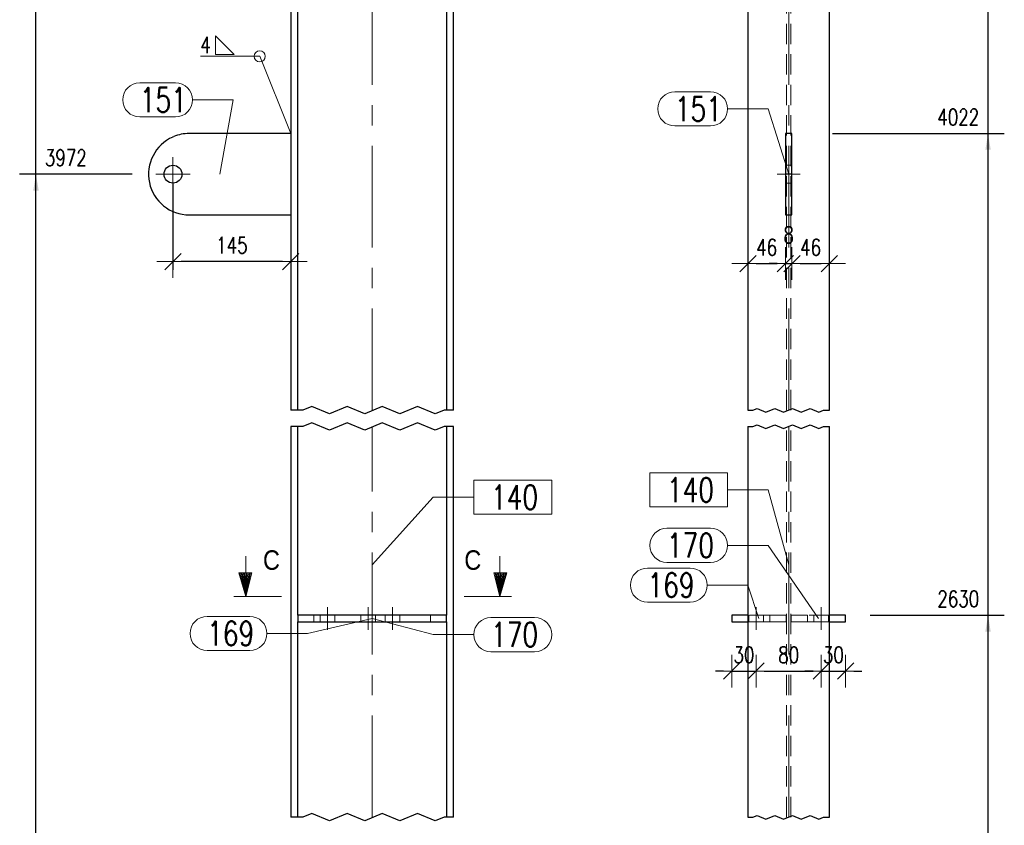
# Model space of a CAD drawing. Header units: millimetres. Extents: x -152 to 454, y 14102 to 14598.
# Tile 12 of 18: x 203 to 324, y 14301 to 14400. Entities that reach past the tile are written whole.
import ezdxf
from ezdxf.enums import TextEntityAlignment as Align

# ---------------------------------------------------------------- set-up
doc = ezdxf.new("R2010")
doc.units = ezdxf.units.MM
doc.header["$LTSCALE"] = 10
doc.linetypes.add('HIDDEN', pattern=[0.375, 0.25, -0.125])
doc.linetypes.add('MITTE', pattern=[2, 1.25, -0.25, 0.25, -0.25])
doc.layers.get('Defpoints').update_dxf_attribs({"color": 1})
for name, color, linetype, lineweight in [('PS_DIM', 4, 'Continuous', 13), ('PS_Hidden', 2, 'HIDDEN', 9), ('PS_Mid', 5, 'MITTE', 15), ('PS_Pos', 1, 'Continuous', 15), ('PS_Shape', 161, 'Continuous', 30), ('PS_SOLID', 7, 'Continuous', 30), ('PS_TEXT', 3, 'Continuous', 18), ('PS_Weld', 1, 'Continuous', 9)]:
    doc.layers.add(name, color=color, linetype=linetype, lineweight=lineweight)
doc.styles.add('gil', font='txt', dxfattribs={"width": 0.9})
doc.styles.add('ROMANS', font='romans.shx', dxfattribs={"width": 0.8})
doc.styles.add('simplex', font='simplex.shx', dxfattribs={"width": 0.75})
doc.dimstyles.new('1_10_GŁ_DS1-LS10', dxfattribs={"dimtxt": 2, "dimasz": 2, "dimexe": 2, "dimexo": 5, "dimgap": 1, "dimtad": 1, "dimjust": 4, "dimdec": 0, "dimlfac": 10, "dimtxsty": 'simplex', "dimblk1": 'NONE', "dimsah": 1, "dimcen": 2, "dimclrd": 256, "dimclre": 256, "dimclrt": 3, "dimadec": 1, "dimazin": 0, "dimtfac": 1, "dimtdec": 0, "dimtmove": 2, "dimatfit": 3, "dimfxl": 1, "dimarcsym": 0})
doc.dimstyles.new('1_10_PRZ', dxfattribs={"dimtxt": 2, "dimasz": 1, "dimexe": 2, "dimexo": 5, "dimgap": 1, "dimtad": 1, "dimdec": 0, "dimlfac": 10, "dimtxsty": 'simplex', "dimblk": 'dimznak', "dimcen": 2, "dimse1": 1, "dimse2": 1, "dimclrt": 3, "dimadec": 1, "dimazin": 0, "dimtfac": 1, "dimtdec": 0, "dimtix": 1, "dimtmove": 2, "dimatfit": 3, "dimldrblk": 'dim-grot', "dimfxl": 1, "dimarcsym": 0})
doc.dimstyles.new('1_10_SC', dxfattribs={"dimtxt": 2, "dimasz": 1, "dimexe": 1, "dimexo": 1, "dimgap": 1, "dimtad": 1, "dimdec": 0, "dimlfac": 10, "dimtxsty": 'simplex', "dimblk": 'dimznak', "dimcen": 2, "dimclrd": 256, "dimclre": 256, "dimclrt": 3, "dimadec": 1, "dimazin": 0, "dimtfac": 1, "dimtdec": 0, "dimtix": 1, "dimtmove": 2, "dimatfit": 3, "dimldrblk": 'dim-grot', "dimfxl": 1, "dimarcsym": 0})

# ---------------------------------------------------------------- blocks, each defined once
blk = doc.blocks.new('*D96')
at = {"layer": 'Defpoints', "color": 0, "transparency": 16777216}
for p in [(204.55, 14381.2), (221.39, 14381.2), (255.87, 14224.7)]:
    blk.add_point(p, dxfattribs=at)
at = {"layer": 'PS_DIM', "lineweight": -2, "transparency": 16777216}
for p, q in [((216.39, 14381.2), (202.55, 14381.2)), ((204.55, 14224.7), (204.55, 14379.2)), ((250.87, 14224.7), (202.55, 14224.7))]:
    blk.add_line(p, q, dxfattribs=at)
at = {"layer": 'PS_DIM', "transparency": 16777216}
blk.add_solid([(204.22, 14379.2), (204.89, 14379.2), (204.55, 14381.2)], dxfattribs=at)
at = {"layer": 'PS_DIM', "color": 3, "transparency": 16777216, "insert": (208.22, 14383.22), "char_height": 2, "attachment_point": 5, "rotation": 0.0573, "style": 'simplex'}
blk.add_mtext('3972', dxfattribs=at)
blk = doc.blocks.new('_None')
blk = doc.blocks.new('*D97')
at = {"layer": 'Defpoints', "color": 0, "transparency": 16777216}
for p in [(204.55, 14436.2), (221.39, 14436.2), (255.87, 14224.7)]:
    blk.add_point(p, dxfattribs=at)
at = {"layer": 'PS_DIM', "lineweight": -2, "transparency": 16777216}
for p, q in [((216.39, 14436.2), (202.55, 14436.2)), ((204.55, 14224.7), (204.55, 14434.2)), ((250.87, 14224.7), (202.55, 14224.7))]:
    blk.add_line(p, q, dxfattribs=at)
at = {"layer": 'PS_DIM', "transparency": 16777216}
blk.add_solid([(204.22, 14434.2), (204.89, 14434.2), (204.55, 14436.2)], dxfattribs=at)
at = {"layer": 'PS_DIM', "color": 3, "transparency": 16777216, "insert": (208.22, 14438.22), "char_height": 2, "attachment_point": 5, "rotation": 0.0573, "style": 'simplex'}
blk.add_mtext('4522', dxfattribs=at)
blk = doc.blocks.new('*D98')
at = {"layer": 'Defpoints', "color": 0, "transparency": 16777216}
for p in [(204.55, 14443.13), (236.47, 14443.13), (255.87, 14224.7)]:
    blk.add_point(p, dxfattribs=at)
at = {"layer": 'PS_DIM', "lineweight": -2, "transparency": 16777216}
for p, q in [((231.47, 14443.13), (202.55, 14443.13)), ((204.55, 14224.7), (204.55, 14441.13)), ((250.87, 14224.7), (202.55, 14224.7))]:
    blk.add_line(p, q, dxfattribs=at)
at = {"layer": 'PS_DIM', "transparency": 16777216}
blk.add_solid([(204.22, 14441.13), (204.89, 14441.13), (204.55, 14443.13)], dxfattribs=at)
at = {"layer": 'PS_DIM', "color": 3, "transparency": 16777216, "insert": (207.9, 14445.15), "char_height": 2, "attachment_point": 5, "rotation": 0.0573, "style": 'simplex'}
blk.add_mtext('4591', dxfattribs=at)
blk = doc.blocks.new('*D102')
at = {"layer": 'Defpoints', "color": 0, "transparency": 16777216}
for p in [(302.05, 14327), (321.55, 14327), (302.05, 14224.7)]:
    blk.add_point(p, dxfattribs=at)
at = {"layer": 'PS_DIM', "lineweight": -2, "transparency": 16777216}
for p, q in [((307.05, 14327), (323.55, 14327)), ((321.55, 14224.7), (321.55, 14325)), ((307.05, 14224.7), (323.55, 14224.7))]:
    blk.add_line(p, q, dxfattribs=at)
at = {"layer": 'PS_DIM', "transparency": 16777216}
blk.add_solid([(321.22, 14325), (321.88, 14325), (321.55, 14327)], dxfattribs=at)
at = {"layer": 'PS_DIM', "color": 3, "transparency": 16777216, "insert": (317.89, 14329.02), "char_height": 2, "attachment_point": 5, "rotation": 0.0573, "style": 'simplex'}
blk.add_mtext('2630', dxfattribs=at)
blk = doc.blocks.new('*D103')
at = {"layer": 'Defpoints', "color": 0, "transparency": 16777216}
for p in [(297.45, 14386.2), (321.55, 14386.2), (302.05, 14224.7)]:
    blk.add_point(p, dxfattribs=at)
at = {"layer": 'PS_DIM', "lineweight": -2, "transparency": 16777216}
for p, q in [((302.45, 14386.2), (323.55, 14386.2)), ((321.55, 14224.7), (321.55, 14384.2)), ((307.05, 14224.7), (323.55, 14224.7))]:
    blk.add_line(p, q, dxfattribs=at)
at = {"layer": 'PS_DIM', "transparency": 16777216}
blk.add_solid([(321.22, 14384.2), (321.88, 14384.2), (321.55, 14386.2)], dxfattribs=at)
at = {"layer": 'PS_DIM', "color": 3, "transparency": 16777216, "insert": (317.89, 14388.22), "char_height": 2, "attachment_point": 5, "rotation": 0.0573, "style": 'simplex'}
blk.add_mtext('4022', dxfattribs=at)
blk = doc.blocks.new('*D104')
at = {"layer": 'Defpoints', "color": 0, "transparency": 16777216}
for p in [(297.45, 14440.2), (321.55, 14440.2), (302.05, 14224.7)]:
    blk.add_point(p, dxfattribs=at)
at = {"layer": 'PS_DIM', "lineweight": -2, "transparency": 16777216}
for p, q in [((302.45, 14440.2), (323.55, 14440.2)), ((321.55, 14224.7), (321.55, 14438.2)), ((307.05, 14224.7), (323.55, 14224.7))]:
    blk.add_line(p, q, dxfattribs=at)
at = {"layer": 'PS_DIM', "transparency": 16777216}
blk.add_solid([(321.22, 14438.2), (321.88, 14438.2), (321.55, 14440.2)], dxfattribs=at)
at = {"layer": 'PS_DIM', "color": 3, "transparency": 16777216, "insert": (317.89, 14436.03), "char_height": 2, "attachment_point": 5, "rotation": 0.0573, "style": 'simplex'}
blk.add_mtext('4562', dxfattribs=at)
blk = doc.blocks.new('*D105')
at = {"layer": 'Defpoints', "color": 0, "transparency": 16777216}
for p in [(302.05, 14441.73), (321.55, 14441.73), (302.05, 14224.7)]:
    blk.add_point(p, dxfattribs=at)
at = {"layer": 'PS_DIM', "lineweight": -2, "transparency": 16777216}
for p, q in [((307.05, 14441.73), (323.55, 14441.73)), ((321.55, 14224.7), (321.55, 14439.73)), ((307.05, 14224.7), (323.55, 14224.7))]:
    blk.add_line(p, q, dxfattribs=at)
at = {"layer": 'PS_DIM', "transparency": 16777216}
blk.add_solid([(321.22, 14439.73), (321.88, 14439.73), (321.55, 14441.73)], dxfattribs=at)
at = {"layer": 'PS_DIM', "color": 3, "transparency": 16777216, "insert": (317.89, 14438.76), "char_height": 2, "attachment_point": 5, "rotation": 0.0573, "style": 'simplex'}
blk.add_mtext('4577', dxfattribs=at)
blk = doc.blocks.new('*D106')
at = {"layer": 'Defpoints', "color": 0, "transparency": 16777216}
for p in [(303.88, 14443.13), (321.55, 14443.13), (302.05, 14224.7)]:
    blk.add_point(p, dxfattribs=at)
at = {"layer": 'PS_DIM', "lineweight": -2, "transparency": 16777216}
for p, q in [((308.88, 14443.13), (323.55, 14443.13)), ((321.55, 14224.7), (321.55, 14441.13)), ((307.05, 14224.7), (323.55, 14224.7))]:
    blk.add_line(p, q, dxfattribs=at)
at = {"layer": 'PS_DIM', "transparency": 16777216}
blk.add_solid([(321.22, 14441.13), (321.88, 14441.13), (321.55, 14443.13)], dxfattribs=at)
at = {"layer": 'PS_DIM', "color": 3, "transparency": 16777216, "insert": (318.21, 14445.15), "char_height": 2, "attachment_point": 5, "rotation": 0.0573, "style": 'simplex'}
blk.add_mtext('4591', dxfattribs=at)
blk = doc.blocks.new('dimznak')
at = {"color": 0}
for points in [[(0, 2), (0, -2)], [(-2, 0), (2, 0)]]:
    blk.add_lwpolyline(points, dxfattribs=at)
at = {"color": 2}
blk.add_lwpolyline([(1, 1), (-1, -1)], dxfattribs=at)
blk = doc.blocks.new('*D107')
at = {"layer": 'Defpoints', "color": 0, "transparency": 16777216}
for p in [(221.39, 14381.2), (235.87, 14371.86), (221.39, 14370.47)]:
    blk.add_point(p, dxfattribs=at)
at = {"layer": 'PS_DIM', "lineweight": -2, "transparency": 16777216}
for p, q in [((221.39, 14380.2), (221.39, 14369.47)), ((235.87, 14370.86), (235.87, 14369.47)), ((234.87, 14370.47), (222.39, 14370.47))]:
    blk.add_line(p, q, dxfattribs=at)
at = {"layer": 'PS_DIM', "lineweight": -2, "transparency": 16777216, "rotation": 180}
blk.add_blockref('dimznak', (221.39, 14370.47), dxfattribs=at)
at = {"layer": 'PS_DIM', "lineweight": -2, "transparency": 16777216}
blk.add_blockref('dimznak', (235.87, 14370.47), dxfattribs=at)
at = {"layer": 'PS_DIM', "color": 3, "transparency": 16777216, "insert": (228.63, 14372.47), "char_height": 2, "attachment_point": 5, "style": 'simplex'}
blk.add_mtext('145', dxfattribs=at)
blk = doc.blocks.new('dim-grot')
blk.add_hatch(color=256).paths.add_polyline_path([(0, 0), (-2, 0.5), (-2, -0.5)])
blk.add_lwpolyline([(0, 0), (-2, 0.5), (-2, -0.5), (0, 0)])
blk = doc.blocks.new('*D127')
at = {"layer": 'Defpoints', "color": 0, "transparency": 16777216}
for p in [(296.65, 14376.2), (292.05, 14372.87), (296.65, 14370.22)]:
    blk.add_point(p, dxfattribs=at)
at = {"layer": 'PS_DIM', "color": 0, "lineweight": -2, "transparency": 16777216}
blk.add_line((293.05, 14370.22), (295.65, 14370.22), dxfattribs=at)
at = {"layer": 'PS_DIM', "color": 0, "lineweight": -2, "transparency": 16777216, "rotation": 180}
blk.add_blockref('dimznak', (292.05, 14370.22), dxfattribs=at)
at = {"layer": 'PS_DIM', "color": 0, "lineweight": -2, "transparency": 16777216}
blk.add_blockref('dimznak', (296.65, 14370.22), dxfattribs=at)
at = {"layer": 'PS_DIM', "color": 3, "transparency": 16777216, "insert": (294.35, 14372.22), "char_height": 2, "attachment_point": 5, "style": 'simplex'}
blk.add_mtext('46', dxfattribs=at)
blk = doc.blocks.new('*D128')
at = {"layer": 'Defpoints', "color": 0, "transparency": 16777216}
for p in [(296.65, 14376.2), (297.45, 14376.2), (297.45, 14370.22)]:
    blk.add_point(p, dxfattribs=at)
at = {"layer": 'PS_DIM', "color": 0, "lineweight": -2, "transparency": 16777216}
for p, q in [((295.65, 14370.22), (294.65, 14370.22)), ((296.65, 14370.22), (297.45, 14370.22)), ((298.45, 14370.22), (299.45, 14370.22))]:
    blk.add_line(p, q, dxfattribs=at)
blk.add_blockref('dimznak', (296.65, 14370.22), dxfattribs=at)
at = {"layer": 'PS_DIM', "color": 0, "lineweight": -2, "transparency": 16777216, "rotation": 180}
blk.add_blockref('dimznak', (297.45, 14370.22), dxfattribs=at)
at = {"layer": 'PS_DIM', "color": 3, "transparency": 16777216, "insert": (297.05, 14373.74), "char_height": 2, "attachment_point": 5, "style": 'simplex'}
blk.add_mtext('8', dxfattribs=at)
blk = doc.blocks.new('*D129')
at = {"layer": 'Defpoints', "color": 0, "transparency": 16777216}
for p in [(297.45, 14376.2), (302.05, 14372.1), (302.05, 14370.22)]:
    blk.add_point(p, dxfattribs=at)
at = {"layer": 'PS_DIM', "color": 0, "lineweight": -2, "transparency": 16777216}
blk.add_line((298.45, 14370.22), (301.05, 14370.22), dxfattribs=at)
at = {"layer": 'PS_DIM', "color": 0, "lineweight": -2, "transparency": 16777216, "rotation": 180}
blk.add_blockref('dimznak', (297.45, 14370.22), dxfattribs=at)
at = {"layer": 'PS_DIM', "color": 0, "lineweight": -2, "transparency": 16777216}
blk.add_blockref('dimznak', (302.05, 14370.22), dxfattribs=at)
at = {"layer": 'PS_DIM', "color": 3, "transparency": 16777216, "insert": (299.75, 14372.22), "char_height": 2, "attachment_point": 5, "style": 'simplex'}
blk.add_mtext('46', dxfattribs=at)
blk = doc.blocks.new('*D130')
at = {"layer": 'Defpoints', "color": 0, "transparency": 16777216}
for p in [(290.05, 14326.2), (293.05, 14326.2), (293.05, 14320.14)]:
    blk.add_point(p, dxfattribs=at)
at = {"layer": 'PS_DIM', "color": 0, "lineweight": -2, "transparency": 16777216}
for p, q in [((289.05, 14320.14), (288.05, 14320.14)), ((290.05, 14320.14), (293.05, 14320.14)), ((294.05, 14320.14), (295.05, 14320.14))]:
    blk.add_line(p, q, dxfattribs=at)
blk.add_blockref('dimznak', (290.05, 14320.14), dxfattribs=at)
at = {"layer": 'PS_DIM', "color": 0, "lineweight": -2, "transparency": 16777216, "rotation": 180}
blk.add_blockref('dimznak', (293.05, 14320.14), dxfattribs=at)
at = {"layer": 'PS_DIM', "color": 3, "transparency": 16777216, "insert": (291.55, 14322.14), "char_height": 2, "attachment_point": 5, "style": 'simplex'}
blk.add_mtext('30', dxfattribs=at)
blk = doc.blocks.new('*D131')
at = {"layer": 'Defpoints', "color": 0, "transparency": 16777216}
for p in [(293.05, 14326.2), (301.05, 14326.2), (301.05, 14320.14)]:
    blk.add_point(p, dxfattribs=at)
at = {"layer": 'PS_DIM', "color": 0, "lineweight": -2, "transparency": 16777216}
blk.add_line((294.05, 14320.14), (300.05, 14320.14), dxfattribs=at)
at = {"layer": 'PS_DIM', "color": 0, "lineweight": -2, "transparency": 16777216, "rotation": 180}
blk.add_blockref('dimznak', (293.05, 14320.14), dxfattribs=at)
at = {"layer": 'PS_DIM', "color": 0, "lineweight": -2, "transparency": 16777216}
blk.add_blockref('dimznak', (301.05, 14320.14), dxfattribs=at)
at = {"layer": 'PS_DIM', "color": 3, "transparency": 16777216, "insert": (297.05, 14322.14), "char_height": 2, "attachment_point": 5, "style": 'simplex'}
blk.add_mtext('80', dxfattribs=at)
blk = doc.blocks.new('*D132')
at = {"layer": 'Defpoints', "color": 0, "transparency": 16777216}
for p in [(301.05, 14326.2), (304.05, 14326.2), (304.05, 14320.14)]:
    blk.add_point(p, dxfattribs=at)
at = {"layer": 'PS_DIM', "color": 0, "lineweight": -2, "transparency": 16777216}
for p, q in [((300.05, 14320.14), (299.05, 14320.14)), ((301.05, 14320.14), (304.05, 14320.14)), ((305.05, 14320.14), (306.05, 14320.14))]:
    blk.add_line(p, q, dxfattribs=at)
blk.add_blockref('dimznak', (301.05, 14320.14), dxfattribs=at)
at = {"layer": 'PS_DIM', "color": 0, "lineweight": -2, "transparency": 16777216, "rotation": 180}
blk.add_blockref('dimznak', (304.05, 14320.14), dxfattribs=at)
at = {"layer": 'PS_DIM', "color": 3, "transparency": 16777216, "insert": (302.55, 14322.14), "char_height": 2, "attachment_point": 5, "style": 'simplex'}
blk.add_mtext('30', dxfattribs=at)
blk = doc.blocks.new('Znacznik')
at = {"layer": 'PS_TEXT'}
for p, q in [((4454.27, 7141.25), (4454.27, 7149.35)), ((4454.27, 7147.33), (4447.39, 7147.33)), ((4454.27, 7147.33), (4450.22, 7148.54)), ((4450.22, 7148.54), (4450.22, 7146.32)), ((4454.27, 7147.33), (4450.22, 7148.34)), ((4454.27, 7147.33), (4450.22, 7148.14)), ((4454.27, 7147.33), (4450.22, 7147.94)), ((4454.27, 7147.33), (4450.22, 7147.73)), ((4454.27, 7147.33), (4450.22, 7147.53)), ((4454.27, 7147.33), (4450.22, 7146.32)), ((4454.27, 7147.33), (4450.22, 7146.52)), ((4454.27, 7147.33), (4450.22, 7146.72)), ((4454.27, 7147.33), (4450.22, 7147.13)), ((4454.27, 7147.33), (4450.22, 7146.92)), ((4454.27, 7147.33), (4450.22, 7147.33))]:
    blk.add_line(p, q, dxfattribs=at)
blk = doc.blocks.new('PRZEK3')
at = {"layer": 'PS_DIM', "color": 7, "xscale": -0.8999999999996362, "yscale": 0.8999999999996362, "zscale": 0.9, "rotation": 90}
blk.add_blockref('Znacznik', (202262.67, 15878.89), dxfattribs=at)
at = {"layer": 'PS_TEXT', "style": 'ROMANS', "width": 0.9, "flags": 4}
blk.add_attdef('PRZEKRÓJ', (195831.81, 11873.66), '', height=2.92, dxfattribs=at)
blk = doc.blocks.new('*X277')
at = {"color": 1}
for p, q in [((238.44, 14352.65), (237.36, 14352.2)), ((240.61, 14351.74), (238.44, 14352.65)), ((242.78, 14352.65), (240.61, 14351.74)), ((244.95, 14351.74), (242.78, 14352.65)), ((247.11, 14352.65), (244.95, 14351.74)), ((249.28, 14351.74), (247.11, 14352.65)), ((251.45, 14352.65), (249.28, 14351.74)), ((253.61, 14351.74), (251.45, 14352.65)), ((237.36, 14352.2), (235.87, 14352.2)), ((254.7, 14352.2), (253.61, 14351.74)), ((255.87, 14352.2), (254.7, 14352.2)), ((237.36, 14350.2), (235.87, 14350.2)), ((238.44, 14350.65), (237.36, 14350.2)), ((240.61, 14349.74), (238.44, 14350.65)), ((242.78, 14350.65), (240.61, 14349.74)), ((244.95, 14349.74), (242.78, 14350.65)), ((247.11, 14350.65), (244.95, 14349.74)), ((249.28, 14349.74), (247.11, 14350.65)), ((251.45, 14350.65), (249.28, 14349.74)), ((253.61, 14349.74), (251.45, 14350.65)), ((254.7, 14350.2), (253.61, 14349.74)), ((255.87, 14350.2), (254.7, 14350.2)), ((237.36, 14302.2), (235.87, 14302.2)), ((238.44, 14302.65), (237.36, 14302.2)), ((240.61, 14301.74), (238.44, 14302.65)), ((242.78, 14302.65), (240.61, 14301.74)), ((244.95, 14301.74), (242.78, 14302.65)), ((247.11, 14302.65), (244.95, 14301.74)), ((249.28, 14301.74), (247.11, 14302.65)), ((251.45, 14302.65), (249.28, 14301.74)), ((253.61, 14301.74), (251.45, 14302.65)), ((254.7, 14302.2), (253.61, 14301.74)), ((255.87, 14302.2), (254.7, 14302.2))]:
    blk.add_line(p, q, dxfattribs=at)
at = {"layer": 'PS_Hidden', "color": 2, "linetype": 'HIDDEN'}
for p, q in [((255.02, 14352.2), (255.02, 14440.66)), ((235.87, 14376.2), (235.87, 14386.2)), ((255.02, 14302.2), (255.02, 14350.2)), ((236.72, 14327), (236.72, 14326.2)), ((238.72, 14327), (238.72, 14326.2)), ((238.72, 14327), (238.72, 14326.2)), ((239.47, 14327), (239.47, 14326.2)), ((241.27, 14326.2), (241.27, 14327)), ((244.47, 14327), (244.47, 14326.2)), ((246.27, 14326.2), (246.27, 14327)), ((247.47, 14327), (247.47, 14326.2)), ((249.27, 14326.2), (249.27, 14327)), ((253.02, 14327), (253.02, 14326.2))]:
    blk.add_line(p, q, dxfattribs=at)
at = {"layer": 'PS_Mid', "color": 5, "linetype": 'MITTE'}
for p, q in [((245.87, 14352.2), (245.87, 14446.73)), ((221.39, 14383.3), (221.39, 14379.1)), ((223.49, 14381.2), (219.29, 14381.2)), ((245.87, 14302.2), (245.87, 14350.2)), ((240.37, 14325.2), (240.37, 14328)), ((240.37, 14325.2), (240.37, 14328)), ((245.37, 14325.2), (245.37, 14328)), ((248.37, 14325.2), (248.37, 14328))]:
    blk.add_line(p, q, dxfattribs=at)
at = {"layer": 'PS_SOLID', "color": 7, "linetype": 'Continuous'}
for p, q in [((235.87, 14441.73), (235.87, 14352.2)), ((236.72, 14352.2), (236.72, 14441.73)), ((255.02, 14441.73), (255.02, 14352.2)), ((255.87, 14352.2), (255.87, 14441.73)), ((221.39, 14385.78), (221.36, 14385.77)), ((221.47, 14385.81), (221.39, 14385.78)), ((235.87, 14386.2), (223.39, 14386.2)), ((223.39, 14376.2), (235.87, 14376.2)), ((235.87, 14350.2), (235.87, 14302.2)), ((236.72, 14327), (236.72, 14350.2)), ((255.02, 14350.2), (255.02, 14327)), ((255.87, 14302.2), (255.87, 14350.2)), ((255.02, 14327), (236.72, 14327)), ((236.72, 14327), (236.72, 14326.2)), ((255.02, 14326.2), (255.02, 14327)), ((236.72, 14326.2), (240.37, 14326.2)), ((236.72, 14302.2), (236.72, 14326.2)), ((240.37, 14326.2), (248.37, 14326.2)), ((248.37, 14326.2), (255.02, 14326.2)), ((255.02, 14326.2), (255.02, 14302.2))]:
    blk.add_line(p, q, dxfattribs=at)
at = {"layer": 'PS_SOLID', "color": 7}
blk.add_circle((221.39, 14381.2), 1.1, dxfattribs=at)
at = {"layer": 'PS_SOLID'}
for start, end in [(113.9063, 270), (90, 112.5)]:
    blk.add_arc((223.39, 14381.2), 5, start, end, dxfattribs=at)
blk = doc.blocks.new('*X278')
at = {"color": 1}
for p, q in [((245.87, 14326.6), (253.37, 14324.63)), ((260.47, 14326.73), (265.83, 14326.73)), ((253.37, 14324.63), (258.37, 14324.63)), ((260.47, 14322.53), (265.83, 14322.53))]:
    blk.add_line(p, q, dxfattribs=at)
for centre, start, end in [((260.47, 14324.63), 90, 270), ((265.83, 14324.63), 270, 90)]:
    blk.add_arc(centre, 2.1, start, end, dxfattribs=at)
at = {"color": 2, "style": 'simplex', "width": 0.75}
blk.add_text('170', height=3, dxfattribs=at).set_placement((260.47, 14323.13))
blk = doc.blocks.new('*X279')
at = {"color": 1}
for p, q in [((225.59, 14326.87), (230.84, 14326.87)), ((245.87, 14326.6), (237.94, 14324.77)), ((232.94, 14324.77), (237.94, 14324.77)), ((225.59, 14322.67), (230.84, 14322.67))]:
    blk.add_line(p, q, dxfattribs=at)
for centre, start, end in [((225.59, 14324.77), 90, 270), ((230.84, 14324.77), 270, 90)]:
    blk.add_arc(centre, 2.1, start, end, dxfattribs=at)
at = {"color": 2, "style": 'simplex', "width": 0.75}
blk.add_text('169', height=3, dxfattribs=at).set_placement((225.59, 14323.27))
blk = doc.blocks.new('*X280')
at = {"color": 1}
for p, q in [((267.93, 14343.61), (258.37, 14343.61)), ((258.37, 14343.61), (258.37, 14339.41)), ((267.93, 14339.41), (267.93, 14343.61)), ((245.87, 14333.21), (253.37, 14341.51)), ((253.37, 14341.51), (258.37, 14341.51)), ((258.37, 14339.41), (267.93, 14339.41))]:
    blk.add_line(p, q, dxfattribs=at)
at = {"color": 2, "style": 'simplex', "width": 0.75}
blk.add_text('140', height=3, dxfattribs=at).set_placement((260.47, 14340.01))
blk = doc.blocks.new('*X293')
at = {"color": 1}
for p, q in [((217.31, 14392.44), (221.7, 14392.44)), ((223.8, 14390.34), (228.8, 14390.34)), ((227.13, 14381.2), (228.8, 14390.34)), ((217.31, 14388.24), (221.7, 14388.24))]:
    blk.add_line(p, q, dxfattribs=at)
for centre, start, end in [((217.31, 14390.34), 90, 270), ((221.7, 14390.34), 270, 90)]:
    blk.add_arc(centre, 2.1, start, end, dxfattribs=at)
at = {"color": 2, "style": 'simplex', "width": 0.75}
blk.add_text('151', height=3, dxfattribs=at).set_placement((217.31, 14388.84))
blk = doc.blocks.new('*X295')
at = {"color": 1}
for p, q in [((292.64, 14352.2), (293.18, 14352.42)), ((293.18, 14352.42), (294.26, 14351.97)), ((294.26, 14351.97), (295.35, 14352.42)), ((295.35, 14352.42), (296.43, 14351.97)), ((296.43, 14351.97), (297.51, 14352.42)), ((297.51, 14352.42), (298.6, 14351.97)), ((298.6, 14351.97), (299.68, 14352.42)), ((299.68, 14352.42), (300.76, 14351.97)), ((292.05, 14352.2), (292.64, 14352.2)), ((300.76, 14351.97), (301.31, 14352.2)), ((301.31, 14352.2), (302.05, 14352.2)), ((292.05, 14350.2), (292.64, 14350.2)), ((292.64, 14350.2), (293.18, 14350.42)), ((293.18, 14350.42), (294.26, 14349.97)), ((294.26, 14349.97), (295.35, 14350.42)), ((295.35, 14350.42), (296.43, 14349.97)), ((296.43, 14349.97), (297.51, 14350.42)), ((297.51, 14350.42), (298.6, 14349.97)), ((298.6, 14349.97), (299.68, 14350.42)), ((299.68, 14350.42), (300.76, 14349.97)), ((300.76, 14349.97), (301.31, 14350.2)), ((301.31, 14350.2), (302.05, 14350.2)), ((292.05, 14302.2), (292.64, 14302.2)), ((292.64, 14302.2), (293.18, 14302.42)), ((293.18, 14302.42), (294.26, 14301.97)), ((294.26, 14301.97), (295.35, 14302.42)), ((295.35, 14302.42), (296.43, 14301.97)), ((296.43, 14301.97), (297.51, 14302.42)), ((297.51, 14302.42), (298.6, 14301.97)), ((298.6, 14301.97), (299.68, 14302.42)), ((299.68, 14302.42), (300.76, 14301.97)), ((300.76, 14301.97), (301.31, 14302.2)), ((301.31, 14302.2), (302.05, 14302.2))]:
    blk.add_line(p, q, dxfattribs=at)
at = {"layer": 'PS_Hidden', "color": 2, "linetype": 'HIDDEN'}
for p, q in [((292.05, 14440.66), (292.05, 14352.2)), ((296.77, 14352.2), (296.77, 14441.17)), ((297.33, 14352.2), (297.33, 14441.23)), ((297.45, 14382.3), (296.65, 14382.3)), ((296.65, 14380.1), (297.45, 14380.1)), ((292.05, 14350.2), (292.05, 14327)), ((296.77, 14302.2), (296.77, 14350.2)), ((297.33, 14302.2), (297.33, 14350.2)), ((292.05, 14327), (292.05, 14326.2)), ((294.75, 14327), (292.05, 14327)), ((292.15, 14327), (292.15, 14326.2)), ((293.95, 14326.2), (293.95, 14327)), ((294.79, 14327), (294.75, 14327)), ((294.75, 14327), (294.75, 14326.2)), ((294.9, 14327), (294.79, 14327)), ((295.09, 14327), (294.9, 14327)), ((295.33, 14327), (295.09, 14327)), ((295.64, 14327), (295.33, 14327)), ((295.98, 14327), (295.64, 14327)), ((296.36, 14327), (295.98, 14327)), ((296.75, 14327), (296.36, 14327)), ((296.75, 14326.2), (296.75, 14327)), ((297.74, 14327), (297.35, 14327)), ((297.35, 14327), (297.35, 14326.2)), ((298.11, 14327), (297.74, 14327)), ((298.46, 14327), (298.11, 14327)), ((298.76, 14327), (298.46, 14327)), ((299.01, 14327), (298.76, 14327)), ((299.2, 14327), (299.01, 14327)), ((299.31, 14327), (299.2, 14327)), ((299.35, 14327), (299.31, 14327)), ((299.35, 14326.2), (299.35, 14327)), ((302.05, 14327), (299.35, 14327)), ((300.15, 14327), (300.15, 14326.2)), ((301.95, 14326.2), (301.95, 14327)), ((292.05, 14326.2), (293.05, 14326.2)), ((292.05, 14326.2), (292.05, 14302.2)), ((293.05, 14326.2), (294.75, 14326.2)), ((294.75, 14326.2), (294.79, 14326.2)), ((294.79, 14326.2), (294.9, 14326.2)), ((294.9, 14326.2), (295.09, 14326.2)), ((295.09, 14326.2), (295.33, 14326.2)), ((295.33, 14326.2), (295.64, 14326.2)), ((295.64, 14326.2), (295.98, 14326.2)), ((295.98, 14326.2), (296.36, 14326.2)), ((296.36, 14326.2), (296.75, 14326.2)), ((297.35, 14326.2), (297.74, 14326.2)), ((297.74, 14326.2), (298.11, 14326.2)), ((298.11, 14326.2), (298.46, 14326.2)), ((298.46, 14326.2), (298.76, 14326.2)), ((298.76, 14326.2), (299.01, 14326.2)), ((299.01, 14326.2), (299.2, 14326.2)), ((299.2, 14326.2), (299.31, 14326.2)), ((299.31, 14326.2), (299.35, 14326.2)), ((299.35, 14326.2), (301.05, 14326.2)), ((301.05, 14326.2), (302.05, 14326.2))]:
    blk.add_line(p, q, dxfattribs=at)
at = {"layer": 'PS_Mid', "color": 5, "linetype": 'MITTE'}
for p, q in [((297.05, 14352.2), (297.05, 14446.73)), ((295.65, 14381.2), (298.45, 14381.2)), ((297.05, 14302.2), (297.05, 14350.2)), ((293.05, 14325.2), (293.05, 14328)), ((293.05, 14325.2), (293.05, 14328)), ((301.05, 14325.2), (301.05, 14328)), ((301.05, 14325.2), (301.05, 14328))]:
    blk.add_line(p, q, dxfattribs=at)
at = {"layer": 'PS_SOLID', "color": 7, "linetype": 'Continuous'}
for p, q in [((292.05, 14440.66), (292.05, 14352.2)), ((302.05, 14352.2), (302.05, 14441.73)), ((297.45, 14386.2), (296.65, 14386.2)), ((296.65, 14386.2), (296.65, 14386.19)), ((296.65, 14386.19), (296.65, 14386.19)), ((296.65, 14386.19), (296.65, 14386.18)), ((296.65, 14386.18), (296.65, 14386.17)), ((296.65, 14386.17), (296.65, 14386.16)), ((296.65, 14386.16), (296.65, 14386.14)), ((296.65, 14386.14), (296.65, 14386.12)), ((296.65, 14386.12), (296.65, 14386.1)), ((296.65, 14386.1), (296.65, 14386.07)), ((296.65, 14386.07), (296.65, 14386.05)), ((296.65, 14386.05), (296.65, 14386.01)), ((296.65, 14386.01), (296.65, 14385.98)), ((296.65, 14385.98), (296.65, 14385.94)), ((296.65, 14385.94), (296.65, 14385.9)), ((296.65, 14385.9), (296.65, 14385.86)), ((296.65, 14385.86), (296.65, 14385.81)), ((296.65, 14385.81), (296.65, 14385.78)), ((296.65, 14385.78), (296.65, 14385.77)), ((296.65, 14385.77), (296.65, 14385.72)), ((296.65, 14385.72), (296.65, 14385.66)), ((296.65, 14385.66), (296.65, 14385.6)), ((296.65, 14385.6), (296.65, 14385.55)), ((296.65, 14385.55), (296.65, 14385.48)), ((296.65, 14385.48), (296.65, 14385.42)), ((296.65, 14385.42), (296.65, 14385.35)), ((296.65, 14385.35), (296.65, 14385.28)), ((296.65, 14385.28), (296.65, 14385.21)), ((296.65, 14385.21), (296.65, 14385.14)), ((296.65, 14385.14), (296.65, 14385.06)), ((296.65, 14385.06), (296.65, 14384.98)), ((297.45, 14386.19), (297.45, 14386.2)), ((297.45, 14386.18), (297.45, 14386.19)), ((297.45, 14386.19), (297.45, 14386.19)), ((297.45, 14386.17), (297.45, 14386.18)), ((297.45, 14386.16), (297.45, 14386.17)), ((297.45, 14386.14), (297.45, 14386.16)), ((297.45, 14386.12), (297.45, 14386.14)), ((297.45, 14386.1), (297.45, 14386.12)), ((297.45, 14386.07), (297.45, 14386.1)), ((297.45, 14386.05), (297.45, 14386.07)), ((297.45, 14386.01), (297.45, 14386.05)), ((297.45, 14385.98), (297.45, 14386.01)), ((297.45, 14385.94), (297.45, 14385.98)), ((297.45, 14385.9), (297.45, 14385.94)), ((297.45, 14385.86), (297.45, 14385.9)), ((297.45, 14385.81), (297.45, 14385.86)), ((297.45, 14385.77), (297.45, 14385.81)), ((297.45, 14385.72), (297.45, 14385.77)), ((297.45, 14385.66), (297.45, 14385.72)), ((297.45, 14385.6), (297.45, 14385.66)), ((297.45, 14385.55), (297.45, 14385.6)), ((297.45, 14385.48), (297.45, 14385.55)), ((297.45, 14385.42), (297.45, 14385.48)), ((297.45, 14385.35), (297.45, 14385.42)), ((297.45, 14385.28), (297.45, 14385.35)), ((297.45, 14385.21), (297.45, 14385.28)), ((297.45, 14385.14), (297.45, 14385.21)), ((297.45, 14385.06), (297.45, 14385.14)), ((297.45, 14384.98), (297.45, 14385.06)), ((296.65, 14384.98), (296.65, 14384.9)), ((296.65, 14384.9), (296.65, 14384.82)), ((296.65, 14384.82), (296.65, 14384.73)), ((296.65, 14384.73), (296.65, 14384.64)), ((296.65, 14384.64), (296.65, 14384.55)), ((296.65, 14384.55), (296.65, 14384.46)), ((296.65, 14384.46), (296.65, 14384.37)), ((296.65, 14384.37), (296.65, 14384.27)), ((296.65, 14384.27), (296.65, 14384.17)), ((296.65, 14384.17), (296.65, 14384.07)), ((296.65, 14384.07), (296.65, 14383.97)), ((296.65, 14383.97), (296.65, 14383.87)), ((296.65, 14383.87), (296.65, 14383.77)), ((297.45, 14384.9), (297.45, 14384.98)), ((297.45, 14384.82), (297.45, 14384.9)), ((297.45, 14384.73), (297.45, 14384.82)), ((297.45, 14384.64), (297.45, 14384.73)), ((297.45, 14384.55), (297.45, 14384.64)), ((297.45, 14384.46), (297.45, 14384.55)), ((297.45, 14384.37), (297.45, 14384.46)), ((297.45, 14384.27), (297.45, 14384.37)), ((297.45, 14384.17), (297.45, 14384.27)), ((297.45, 14384.07), (297.45, 14384.17)), ((297.45, 14383.97), (297.45, 14384.07)), ((297.45, 14383.87), (297.45, 14383.97)), ((297.45, 14383.77), (297.45, 14383.87)), ((296.65, 14383.77), (296.65, 14383.66)), ((296.65, 14383.66), (296.65, 14383.55)), ((296.65, 14383.55), (296.65, 14383.44)), ((296.65, 14383.44), (296.65, 14383.33)), ((296.65, 14383.33), (296.65, 14383.22)), ((296.65, 14383.22), (296.65, 14383.11)), ((296.65, 14383.11), (296.65, 14382.99)), ((296.65, 14382.99), (296.65, 14382.88)), ((296.65, 14382.88), (296.65, 14382.76)), ((296.65, 14382.76), (296.65, 14382.65)), ((296.65, 14382.65), (296.65, 14382.53)), ((297.45, 14383.66), (297.45, 14383.77)), ((297.45, 14383.55), (297.45, 14383.66)), ((297.45, 14383.44), (297.45, 14383.55)), ((297.45, 14383.33), (297.45, 14383.44)), ((297.45, 14383.22), (297.45, 14383.33)), ((297.45, 14383.11), (297.45, 14383.22)), ((297.45, 14382.99), (297.45, 14383.11)), ((297.45, 14382.88), (297.45, 14382.99)), ((297.45, 14382.76), (297.45, 14382.88)), ((297.45, 14382.65), (297.45, 14382.76)), ((297.45, 14382.53), (297.45, 14382.65)), ((296.65, 14382.53), (296.65, 14382.41)), ((296.65, 14382.41), (296.65, 14382.29)), ((296.65, 14382.29), (296.65, 14382.17)), ((296.65, 14382.17), (296.65, 14382.05)), ((296.65, 14382.05), (296.65, 14381.93)), ((296.65, 14381.93), (296.65, 14381.81)), ((296.65, 14381.81), (296.65, 14381.69)), ((296.65, 14381.69), (296.65, 14381.56)), ((296.65, 14381.56), (296.65, 14381.44)), ((296.65, 14381.44), (296.65, 14381.32)), ((297.45, 14382.41), (297.45, 14382.53)), ((297.45, 14382.29), (297.45, 14382.41)), ((297.45, 14382.17), (297.45, 14382.29)), ((297.45, 14382.05), (297.45, 14382.17)), ((297.45, 14381.93), (297.45, 14382.05)), ((297.45, 14381.81), (297.45, 14381.93)), ((297.45, 14381.69), (297.45, 14381.81)), ((297.45, 14381.56), (297.45, 14381.69)), ((297.45, 14381.44), (297.45, 14381.56)), ((297.45, 14381.32), (297.45, 14381.44)), ((296.65, 14381.32), (296.65, 14381.2)), ((296.65, 14381.2), (296.65, 14381.07)), ((297.45, 14381.2), (296.65, 14381.2)), ((296.65, 14381.07), (296.65, 14380.95)), ((296.65, 14380.95), (296.65, 14380.83)), ((296.65, 14380.83), (296.65, 14380.71)), ((296.65, 14380.71), (296.65, 14380.58)), ((296.65, 14380.58), (296.65, 14380.46)), ((296.65, 14380.46), (296.65, 14380.34)), ((296.65, 14380.34), (296.65, 14380.22)), ((296.65, 14380.22), (296.65, 14380.1)), ((297.45, 14381.2), (297.45, 14381.32)), ((297.45, 14381.07), (297.45, 14381.2)), ((297.45, 14380.95), (297.45, 14381.07)), ((297.45, 14380.83), (297.45, 14380.95)), ((297.45, 14380.71), (297.45, 14380.83)), ((297.45, 14380.58), (297.45, 14380.71)), ((297.45, 14380.46), (297.45, 14380.58)), ((297.45, 14380.34), (297.45, 14380.46)), ((297.45, 14380.22), (297.45, 14380.34)), ((297.45, 14380.1), (297.45, 14380.22)), ((296.65, 14380.1), (296.65, 14379.98)), ((296.65, 14379.98), (296.65, 14379.86)), ((296.65, 14379.86), (296.65, 14379.74)), ((296.65, 14379.74), (296.65, 14379.63)), ((296.65, 14379.63), (296.65, 14379.51)), ((296.65, 14379.51), (296.65, 14379.4)), ((296.65, 14379.4), (296.65, 14379.28)), ((296.65, 14379.28), (296.65, 14379.17)), ((296.65, 14379.17), (296.65, 14379.06)), ((296.65, 14379.06), (296.65, 14378.95)), ((297.45, 14379.98), (297.45, 14380.1)), ((297.45, 14379.86), (297.45, 14379.98)), ((297.45, 14379.74), (297.45, 14379.86)), ((297.45, 14379.63), (297.45, 14379.74)), ((297.45, 14379.51), (297.45, 14379.63)), ((297.45, 14379.4), (297.45, 14379.51)), ((297.45, 14379.28), (297.45, 14379.4)), ((297.45, 14379.17), (297.45, 14379.28)), ((297.45, 14379.06), (297.45, 14379.17)), ((297.45, 14378.95), (297.45, 14379.06)), ((296.65, 14378.95), (296.65, 14378.84)), ((296.65, 14378.84), (296.65, 14378.73)), ((296.65, 14378.73), (296.65, 14378.62)), ((296.65, 14378.62), (296.65, 14378.52)), ((296.65, 14378.52), (296.65, 14378.42)), ((296.65, 14378.42), (296.65, 14378.32)), ((296.65, 14378.32), (296.65, 14378.22)), ((296.65, 14378.22), (296.65, 14378.12)), ((296.65, 14378.12), (296.65, 14378.02)), ((296.65, 14378.02), (296.65, 14377.93)), ((296.65, 14377.93), (296.65, 14377.84)), ((296.65, 14377.84), (296.65, 14377.75)), ((296.65, 14377.75), (296.65, 14377.66)), ((297.45, 14378.84), (297.45, 14378.95)), ((297.45, 14378.73), (297.45, 14378.84)), ((297.45, 14378.62), (297.45, 14378.73)), ((297.45, 14378.52), (297.45, 14378.62)), ((297.45, 14378.42), (297.45, 14378.52)), ((297.45, 14378.32), (297.45, 14378.42)), ((297.45, 14378.22), (297.45, 14378.32)), ((297.45, 14378.12), (297.45, 14378.22)), ((297.45, 14378.02), (297.45, 14378.12)), ((297.45, 14377.93), (297.45, 14378.02)), ((297.45, 14377.84), (297.45, 14377.93)), ((297.45, 14377.75), (297.45, 14377.84)), ((297.45, 14377.66), (297.45, 14377.75)), ((296.65, 14377.66), (296.65, 14377.57)), ((296.65, 14377.57), (296.65, 14377.49)), ((296.65, 14377.49), (296.65, 14377.41)), ((296.65, 14377.41), (296.65, 14377.33)), ((296.65, 14377.33), (296.65, 14377.25)), ((296.65, 14377.25), (296.65, 14377.18)), ((296.65, 14377.18), (296.65, 14377.11)), ((296.65, 14377.11), (296.65, 14377.04)), ((296.65, 14377.04), (296.65, 14376.97)), ((296.65, 14376.97), (296.65, 14376.91)), ((296.65, 14376.91), (296.65, 14376.84)), ((296.65, 14376.84), (296.65, 14376.79)), ((296.65, 14376.79), (296.65, 14376.73)), ((296.65, 14376.73), (296.65, 14376.68)), ((296.65, 14376.68), (296.65, 14376.62)), ((296.65, 14376.62), (296.65, 14376.58)), ((296.65, 14376.58), (296.65, 14376.53)), ((296.65, 14376.53), (296.65, 14376.49)), ((297.45, 14377.57), (297.45, 14377.66)), ((297.45, 14377.49), (297.45, 14377.57)), ((297.45, 14377.41), (297.45, 14377.49)), ((297.45, 14377.33), (297.45, 14377.41)), ((297.45, 14377.25), (297.45, 14377.33)), ((297.45, 14377.18), (297.45, 14377.25)), ((297.45, 14377.11), (297.45, 14377.18)), ((297.45, 14377.04), (297.45, 14377.11)), ((297.45, 14376.97), (297.45, 14377.04)), ((297.45, 14376.91), (297.45, 14376.97)), ((297.45, 14376.84), (297.45, 14376.91)), ((297.45, 14376.79), (297.45, 14376.84)), ((297.45, 14376.73), (297.45, 14376.79)), ((297.45, 14376.68), (297.45, 14376.73)), ((297.45, 14376.62), (297.45, 14376.68)), ((297.45, 14376.58), (297.45, 14376.62)), ((297.45, 14376.53), (297.45, 14376.58)), ((297.45, 14376.49), (297.45, 14376.53)), ((296.65, 14376.49), (296.65, 14376.45)), ((296.65, 14376.45), (296.65, 14376.41)), ((296.65, 14376.41), (296.65, 14376.38)), ((296.65, 14376.38), (296.65, 14376.35)), ((296.65, 14376.35), (296.65, 14376.32)), ((296.65, 14376.32), (296.65, 14376.29)), ((296.65, 14376.29), (296.65, 14376.27)), ((296.65, 14376.27), (296.65, 14376.25)), ((296.65, 14376.25), (296.65, 14376.23)), ((296.65, 14376.23), (296.65, 14376.22)), ((296.65, 14376.22), (296.65, 14376.21)), ((296.65, 14376.21), (296.65, 14376.2)), ((296.65, 14376.2), (296.65, 14376.2)), ((296.65, 14376.2), (296.65, 14376.2)), ((296.65, 14376.2), (297.45, 14376.2)), ((297.45, 14376.45), (297.45, 14376.49)), ((297.45, 14376.41), (297.45, 14376.45)), ((297.45, 14376.38), (297.45, 14376.41)), ((297.45, 14376.35), (297.45, 14376.38)), ((297.45, 14376.32), (297.45, 14376.35)), ((297.45, 14376.29), (297.45, 14376.32)), ((297.45, 14376.27), (297.45, 14376.29)), ((297.45, 14376.25), (297.45, 14376.27)), ((297.45, 14376.23), (297.45, 14376.25)), ((297.45, 14376.22), (297.45, 14376.23)), ((297.45, 14376.21), (297.45, 14376.22)), ((297.45, 14376.2), (297.45, 14376.21)), ((297.45, 14376.2), (297.45, 14376.2)), ((297.45, 14376.2), (297.45, 14376.2)), ((292.05, 14350.2), (292.05, 14302.2)), ((302.05, 14302.2), (302.05, 14350.2)), ((292.05, 14327), (290.05, 14327)), ((290.05, 14327), (290.05, 14326.2)), ((304.05, 14327), (302.05, 14327)), ((304.05, 14326.2), (304.05, 14327)), ((290.05, 14326.2), (292.05, 14326.2)), ((302.05, 14326.2), (304.05, 14326.2))]:
    blk.add_line(p, q, dxfattribs=at)
blk = doc.blocks.new('*X296')
at = {"color": 1}
for p, q in [((289.55, 14344.51), (279.99, 14344.51)), ((279.99, 14344.51), (279.99, 14340.31)), ((289.55, 14340.31), (289.55, 14344.51)), ((289.55, 14342.41), (294.55, 14342.41)), ((297.05, 14333.21), (294.55, 14342.41)), ((279.99, 14340.31), (289.55, 14340.31))]:
    blk.add_line(p, q, dxfattribs=at)
at = {"color": 2, "style": 'simplex', "width": 0.75}
blk.add_text('140', height=3, dxfattribs=at).set_placement((282.09, 14340.91))
blk = doc.blocks.new('*X297')
at = {"color": 1}
for p, q in [((282.09, 14337.69), (287.45, 14337.69)), ((289.55, 14335.59), (294.55, 14335.59)), ((300.7, 14326.6), (294.55, 14335.59)), ((282.09, 14333.49), (287.45, 14333.49))]:
    blk.add_line(p, q, dxfattribs=at)
for centre, start, end in [((282.09, 14335.59), 90, 270), ((287.45, 14335.59), 270, 90)]:
    blk.add_arc(centre, 2.1, start, end, dxfattribs=at)
at = {"color": 2, "style": 'simplex', "width": 0.75}
blk.add_text('170', height=3, dxfattribs=at).set_placement((282.09, 14334.09))
blk = doc.blocks.new('*X298')
at = {"color": 1}
for p, q in [((279.7, 14332.81), (284.95, 14332.81)), ((287.05, 14330.71), (292.05, 14330.71)), ((293.4, 14326.6), (292.05, 14330.71)), ((279.7, 14328.61), (284.95, 14328.61))]:
    blk.add_line(p, q, dxfattribs=at)
for centre, start, end in [((279.7, 14330.71), 90, 270), ((284.95, 14330.71), 270, 90)]:
    blk.add_arc(centre, 2.1, start, end, dxfattribs=at)
at = {"color": 2, "style": 'simplex', "width": 0.75}
blk.add_text('169', height=3, dxfattribs=at).set_placement((279.7, 14329.21))
blk = doc.blocks.new('*X311')
at = {"color": 1}
for p, q in [((283.06, 14391.33), (287.45, 14391.33)), ((289.55, 14389.23), (294.55, 14389.23)), ((297.05, 14381.2), (294.55, 14389.23)), ((283.06, 14387.13), (287.45, 14387.13))]:
    blk.add_line(p, q, dxfattribs=at)
for centre, start, end in [((283.06, 14389.23), 90, 270), ((287.45, 14389.23), 270, 90)]:
    blk.add_arc(centre, 2.1, start, end, dxfattribs=at)
at = {"color": 2, "style": 'simplex', "width": 0.75}
blk.add_text('151', height=3, dxfattribs=at).set_placement((283.06, 14387.73))
blk = doc.blocks.new('*X326')
at = {"color": 3}
for p, q in [((228.9, 14395.92), (226.6, 14398.22)), ((226.6, 14398.22), (226.6, 14395.92)), ((226.6, 14395.92), (228.9, 14395.92))]:
    blk.add_line(p, q, dxfattribs=at)
at = {"color": 9}
for p in [(224.76, 14395.69), (235.87, 14386.2)]:
    blk.add_line(p, (232.05, 14395.69), dxfattribs=at)
blk.add_circle((232.05, 14395.69), 0.69, dxfattribs=at)
at = {"color": 2, "style": 'simplex', "width": 0.75}
blk.add_text('4', height=2, dxfattribs=at).set_placement((224.76, 14396.09))

msp = doc.modelspace()

# ---------------------------------------------------------------- block references
at = {"layer": 'PS_Pos'}
for name in ['*X293', '*X311', '*X296', '*X280', '*X297', '*X298', '*X279', '*X278']:
    msp.add_blockref(name, (0, 0), dxfattribs=at)
at = {"layer": 'PS_Shape', "color": 66}
for name in ['*X277', '*X295']:
    msp.add_blockref(name, (0, 0), dxfattribs=at)
at = {"layer": 'PS_TEXT'}
ref = msp.add_blockref('PRZEK3', (-156433.72, 4833.28), dxfattribs=dict(at, xscale=0.8, yscale=0.8, zscale=0.8))
ref.add_attrib('PRZEKRÓJ', 'C', dxfattribs={"height": 2.4, "style": 'gil', "width": 0.9}).set_placement((232.45, 14331.87), align=Align.BOTTOM_LEFT)
ref = msp.add_blockref('PRZEK3', (156925.61, 4833.28), dxfattribs=dict(at, xscale=-0.8, yscale=0.8, zscale=0.8))
ref.add_attrib('PRZEKRÓJ', 'C', dxfattribs={"height": 2.4, "style": 'gil', "width": 0.9}).set_placement((257.19, 14331.87), align=Align.BOTTOM_LEFT)
at = {"layer": 'PS_Weld'}
msp.add_blockref('*X326', (0, 0), dxfattribs=at)

# ---------------------------------------------------------------- dimensions: what is measured, and where the dimension line sits
at = {"layer": 'PS_DIM'}
for base, p1, p2, text, picture, middle in [((204.55, 14443.13), (255.87, 14224.7), (236.47, 14443.13), '4591', '*D98', (207.9, 14445.15)), ((321.55, 14443.13), (302.05, 14224.7), (303.88, 14443.13), '4591', '*D106', (318.21, 14445.15)), ((321.55, 14441.73), (302.05, 14224.7), (302.05, 14441.73), '4577', '*D105', (317.89, 14438.76)), ((204.55, 14436.2), (255.87, 14224.7), (221.39, 14436.2), '4522', '*D97', (208.22, 14438.22)), ((321.55, 14440.2), (302.05, 14224.7), (297.45, 14440.2), '4562', '*D104', (317.89, 14436.03)), ((321.55, 14386.2), (302.05, 14224.7), (297.45, 14386.2), '4022', '*D103', (317.89, 14388.22)), ((204.55, 14381.2), (255.87, 14224.7), (221.39, 14381.2), '3972', '*D96', (208.22, 14383.22)), ((321.55, 14327), (302.05, 14224.7), (302.05, 14327), '2630', '*D102', (317.89, 14329.02))]:
    dim = msp.add_linear_dim(base=base, p1=p1, p2=p2, angle=90, text=text, dimstyle='1_10_GŁ_DS1-LS10', dxfattribs=at)
    dim.commit()
    dim.dimension.update_dxf_attribs({"geometry": picture, "text_midpoint": middle, "dimtype": 128, "text_rotation": 0.0573})
for base, p1, p2, dimstyle, picture, middle in [((221.39, 14370.47), (235.87, 14371.86), (221.39, 14381.2), '1_10_SC', '*D107', (228.63, 14372.47)), ((296.65, 14370.22), (292.05, 14372.87), (296.65, 14376.2), '1_10_PRZ', '*D127', (294.35, 14372.22)), ((302.05, 14370.22), (297.45, 14376.2), (302.05, 14372.1), '1_10_PRZ', '*D129', (299.75, 14372.22)), ((293.05, 14320.14), (290.05, 14326.2), (293.05, 14326.2), '1_10_PRZ', '*D130', (291.55, 14322.14)), ((301.05, 14320.14), (293.05, 14326.2), (301.05, 14326.2), '1_10_PRZ', '*D131', (297.05, 14322.14)), ((304.05, 14320.14), (301.05, 14326.2), (304.05, 14326.2), '1_10_PRZ', '*D132', (302.55, 14322.14))]:
    dim = msp.add_linear_dim(base=base, p1=p1, p2=p2, dimstyle=dimstyle, dxfattribs=at)
    dim.commit()
    dim.dimension.update_dxf_attribs({"geometry": picture, "text_midpoint": middle})
dim = msp.add_linear_dim(base=(297.45, 14370.22), p1=(296.65, 14376.2), p2=(297.45, 14376.2), dimstyle='1_10_PRZ', dxfattribs=at)
dim.commit()
dim.dimension.update_dxf_attribs({"geometry": '*D128', "text_midpoint": (297.05, 14373.74), "dimtype": 128})

doc.saveas('drawing.dxf')
